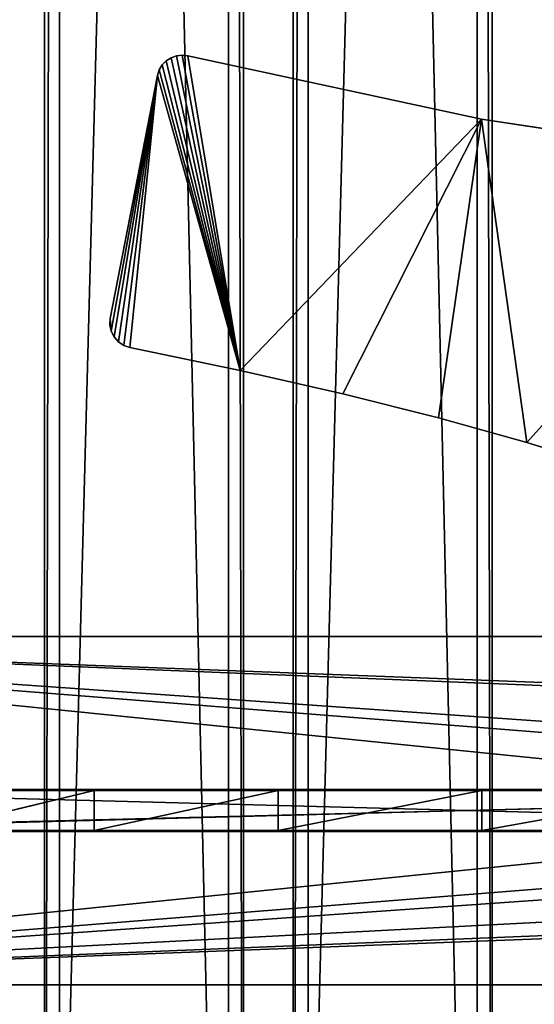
# Model space of a CAD drawing. Extents: x -1687 to 817, y -668 to 832.
# Tile 76 of 182: x -710 to -606, y -472 to -274. Entities that reach past the tile are written whole.
import ezdxf

# ---------------------------------------------------------------- set-up
doc = ezdxf.new("R2010")
doc.units = 0
doc.header["$LTSCALE"] = 25.4
doc.layers.get('0').update_dxf_attribs({"color": 13, "linetype": 'CONTINUOUS'})
doc.layers.add('STEEL', color=54, linetype='CONTINUOUS')
doc.layers.add('WOOD', color=253, linetype='CONTINUOUS')

# ---------------------------------------------------------------- blocks, each defined once
blk = doc.blocks.new('TWA001_00_01_01')
at = {"color": 0}
for p, q in [((-745.38, 710.17), (-1065.38, 710.17)), ((-745.38, 710.17), (-1065.38, 710.17)), ((-1013.58, 642.43), (-980.43, 634.65)), ((-980.43, 634.65), (-1013.58, 642.43, 8)), ((-980.43, 634.65), (-1013.58, 642.43, 8)), ((-1013.58, 642.43), (-980.43, 634.65)), ((-980.43, 634.65), (-980.43, 634.65, 8)), ((-980.43, 634.65), (-980.43, 634.65, 8)), ((-980.43, 634.65), (-943.38, 627.02)), ((-943.38, 627.02), (-980.43, 634.65, 8)), ((-943.38, 627.02), (-980.43, 634.65, 8)), ((-980.43, 634.65), (-943.38, 627.02)), ((-943.38, 627.02), (-943.38, 627.02, 8)), ((-943.38, 627.02), (-943.38, 627.02, 8)), ((-943.38, 627.02), (-902.43, 619.55)), ((-902.43, 619.55), (-943.38, 627.02, 8)), ((-902.43, 619.55), (-943.38, 627.02, 8)), ((-943.38, 627.02), (-902.43, 619.55)), ((-902.43, 619.55), (-902.43, 619.55, 8)), ((-902.43, 619.55), (-902.43, 619.55, 8)), ((-902.43, 619.55), (-857.58, 612.23)), ((-857.58, 612.23), (-902.43, 619.55, 8)), ((-857.58, 612.23), (-902.43, 619.55, 8)), ((-902.43, 619.55), (-857.58, 612.23))]:
    blk.add_line(p, q, dxfattribs=at)
at = {"color": 252}
mesh = blk.add_polyface(dxfattribs=at)
corners = [(-325.38, 715.17), (-375.38, 710.17), (-375.38, 715.17), (-344.76, 671.59), (-325.38, 710.17), (-302.38, 710.17), (-695.38, 715.17), (-745.38, 710.17), (-745.38, 715.17), (-699.63, 591.18), (-695.38, 710.17), (-639.18, 584.47), (-630.85, 582.67), (-623.1, 579.16), (-616.26, 574.08), (-610.66, 567.67), (-609.76, 566.36), (-608.88, 565.04), (-608.01, 563.7), (-603.87, 554.99), (-601.93, 545.54), (-541.64, 424.75), (-564.88, 381.06), (-585.39, 336.63), (-515.66, 467.72), (-486.95, 509.96), (-455.51, 551.46), (-421.33, 592.23), (-384.41, 632.28), (-785.59, 73.38), (-652.38, 5.17), (-788.38, 5.17), (-777.22, 140.42), (-763.27, 206.3), (-743.74, 271.02), (-718.62, 334.57), (-687.93, 396.97), (-651.66, 458.21), (-651.01, 54.72), (-646.91, 103.53), (-609.81, 518.28), (-640.08, 151.61), (-630.51, 198.96), (-618.2, 245.58), (-603.16, 291.47), (-604.99, 526.64), (-602.31, 535.9), (-1065.38, 715.17), (-1115.38, 710.17), (-1115.38, 715.17), (-1107.18, 675.08), (-1089.63, 666.69), (-1068.18, 658.45), (-1065.38, 710.17), (-1042.83, 650.36), (-1013.58, 642.43), (-980.43, 634.65), (-943.38, 627.02), (-902.43, 619.55), (-857.58, 612.23), (-808.83, 605.06), (-756.18, 598.04), (-1137.89, 705.65), (-1138.38, 710.17), (-1136.43, 701.17), (-1133.99, 696.73), (-1130.58, 692.32), (-1120.83, 683.62)]
mesh.append_faces([[corners[k] for k in face] for face in [(0, 1, 2), (3, 4, 5), (6, 7, 8), (29, 30, 31), (47, 48, 49), (48, 62, 63)]], dxfattribs={"vtx0": -1, "color": 252})
mesh.append_faces([[corners[k] for k in face] for face in [(9, 10, 11), (11, 1, 12), (12, 1, 13), (13, 1, 14), (14, 1, 15), (15, 1, 16), (16, 1, 17), (17, 1, 18), (18, 1, 19), (19, 1, 20), (21, 1, 24), (24, 1, 25), (25, 1, 26), (26, 1, 27), (27, 1, 28), (28, 1, 3), (30, 37, 38), (38, 37, 39), (39, 40, 41), (41, 40, 42), (42, 40, 43), (43, 40, 44), (44, 46, 23), (50, 47, 51), (51, 47, 52), (52, 53, 54), (54, 7, 55), (55, 7, 56), (56, 7, 57), (57, 7, 58), (58, 7, 59), (59, 7, 60), (60, 7, 61), (61, 7, 9), (62, 48, 64), (64, 48, 65), (65, 48, 66), (66, 48, 67), (67, 48, 50)]], dxfattribs={"vtx0": -1, "vtx1": -1, "color": 252})
mesh.append_faces([[corners[k] for k in face] for face in [(1, 0, 3), (7, 6, 9), (20, 1, 21), (48, 47, 50)]], dxfattribs={"vtx0": -1, "vtx1": -1, "vtx2": -1, "color": 252})
mesh.append_faces([[corners[k] for k in face] for face in [(3, 0, 4), (9, 6, 10), (11, 10, 1), (20, 21, 22), (20, 22, 23), (30, 29, 32), (30, 32, 33), (30, 33, 34), (30, 34, 35), (30, 35, 36), (30, 36, 37), (39, 37, 40), (44, 40, 45), (44, 45, 46), (23, 46, 20), (52, 47, 53), (54, 53, 7)]], dxfattribs={"vtx0": -1, "vtx2": -1, "color": 252})
mesh = blk.add_polyface(dxfattribs=at)
corners = [(-1065.38, 710.17, 8), (-745.38, 710.17), (-1065.38, 710.17), (-745.38, 710.17, 8)]
mesh.append_faces([[corners[k] for k in face] for face in [(0, 1, 2), (1, 0, 3)]], dxfattribs={"vtx0": -1, "color": 252})
mesh = blk.add_polyface(dxfattribs=at)
corners = [(-1013.58, 642.43, 8), (-1013.58, 642.43), (-980.43, 634.65)]
mesh.append_faces([[corners[k] for k in face] for face in [(0, 1, 2)]], dxfattribs={"color": 252})
mesh = blk.add_polyface(dxfattribs=at)
corners = [(-1013.58, 642.43, 8), (-980.43, 634.65), (-980.43, 634.65, 8)]
mesh.append_faces([[corners[k] for k in face] for face in [(0, 1, 2)]], dxfattribs={"color": 252})
mesh = blk.add_polyface(dxfattribs=at)
corners = [(-980.43, 634.65, 8), (-980.43, 634.65), (-943.38, 627.02)]
mesh.append_faces([[corners[k] for k in face] for face in [(0, 1, 2)]], dxfattribs={"color": 252})
mesh = blk.add_polyface(dxfattribs=at)
corners = [(-980.43, 634.65, 8), (-943.38, 627.02), (-943.38, 627.02, 8)]
mesh.append_faces([[corners[k] for k in face] for face in [(0, 1, 2)]], dxfattribs={"color": 252})
mesh = blk.add_polyface(dxfattribs=at)
corners = [(-943.38, 627.02, 8), (-943.38, 627.02), (-902.43, 619.55)]
mesh.append_faces([[corners[k] for k in face] for face in [(0, 1, 2)]], dxfattribs={"color": 252})
mesh = blk.add_polyface(dxfattribs=at)
corners = [(-943.38, 627.02, 8), (-902.43, 619.55), (-902.43, 619.55, 8)]
mesh.append_faces([[corners[k] for k in face] for face in [(0, 1, 2)]], dxfattribs={"color": 252})
mesh = blk.add_polyface(dxfattribs=at)
corners = [(-902.43, 619.55, 8), (-902.43, 619.55), (-857.58, 612.23)]
mesh.append_faces([[corners[k] for k in face] for face in [(0, 1, 2)]], dxfattribs={"color": 252})
mesh = blk.add_polyface(dxfattribs=at)
corners = [(-857.58, 612.23, 8), (-902.43, 619.55, 8), (-857.58, 612.23)]
mesh.append_faces([[corners[k] for k in face] for face in [(0, 1, 2)]], dxfattribs={"color": 252})
blk = doc.blocks.new('TWA001_00_01_02')
at = {"color": 0}
for p, q in [((565.62, 1130.06, 8), (549.34, 1125, 8)), ((549.34, 1125), (565.62, 1130.06)), ((549.34, 1125), (565.62, 1130.06)), ((549.34, 1125), (565.62, 1130.06, 8)), ((549.34, 1125), (565.62, 1130.06, 8)), ((565.62, 1130.06, 8), (549.34, 1125, 8)), ((549.34, 1125, 8), (531.6, 1120.06, 8)), ((531.6, 1120.06), (549.34, 1125)), ((531.6, 1120.06), (549.34, 1125)), ((531.6, 1120.06), (549.34, 1125, 8)), ((531.6, 1120.06), (549.34, 1125, 8)), ((549.34, 1125, 8), (531.6, 1120.06, 8)), ((549.34, 1125), (549.34, 1125, 8)), ((549.34, 1125), (549.34, 1125, 8)), ((531.6, 1120.06, 8), (512.39, 1115.23, 8)), ((512.39, 1115.23), (531.6, 1120.06)), ((512.39, 1115.23), (531.6, 1120.06)), ((512.39, 1115.23), (531.6, 1120.06, 8)), ((512.39, 1115.23), (531.6, 1120.06, 8)), ((531.6, 1120.06, 8), (512.39, 1115.23, 8)), ((531.6, 1120.06), (531.6, 1120.06, 8)), ((531.6, 1120.06), (531.6, 1120.06, 8)), ((512.39, 1115.23, 8), (491.7, 1110.53, 8)), ((491.7, 1110.53), (512.39, 1115.23)), ((491.7, 1110.53), (512.39, 1115.23)), ((491.7, 1110.53), (512.39, 1115.23, 8)), ((491.7, 1110.53), (512.39, 1115.23, 8)), ((512.39, 1115.23, 8), (491.7, 1110.53, 8)), ((512.39, 1115.23), (512.39, 1115.23, 8)), ((512.39, 1115.23), (512.39, 1115.23, 8)), ((491.7, 1110.53, 8), (469.54, 1105.93, 8)), ((469.54, 1105.93), (491.7, 1110.53)), ((469.54, 1105.93), (491.7, 1110.53)), ((469.54, 1105.93), (491.7, 1110.53, 8)), ((469.54, 1105.93), (491.7, 1110.53, 8)), ((491.7, 1110.53, 8), (469.54, 1105.93, 8)), ((491.7, 1110.53), (491.7, 1110.53, 8)), ((491.7, 1110.53), (491.7, 1110.53, 8)), ((466.36, 1103.81, 8), (467.22, 1104.79)), ((467.22, 1104.79), (466.36, 1103.81)), ((466.36, 1103.81, 8), (467.22, 1104.79)), ((466.36, 1103.81, 8), (467.22, 1104.79, 8)), ((466.36, 1103.81, 8), (467.22, 1104.79, 8)), ((467.22, 1104.79), (466.36, 1103.81)), ((467.22, 1104.79, 8), (468.31, 1105.51)), ((468.31, 1105.51), (467.22, 1104.79)), ((467.22, 1104.79, 8), (468.31, 1105.51)), ((467.22, 1104.79, 8), (468.31, 1105.51, 8)), ((467.22, 1104.79, 8), (468.31, 1105.51, 8)), ((468.31, 1105.51), (467.22, 1104.79)), ((467.22, 1104.79, 8), (467.22, 1104.79)), ((467.22, 1104.79, 8), (467.22, 1104.79)), ((468.31, 1105.51, 8), (469.54, 1105.93)), ((469.54, 1105.93), (468.31, 1105.51)), ((468.31, 1105.51, 8), (469.54, 1105.93)), ((468.31, 1105.51, 8), (469.54, 1105.93, 8)), ((468.31, 1105.51, 8), (469.54, 1105.93, 8)), ((469.54, 1105.93), (468.31, 1105.51)), ((468.31, 1105.51, 8), (468.31, 1105.51)), ((468.31, 1105.51, 8), (468.31, 1105.51)), ((469.54, 1105.93, 8), (469.54, 1105.93)), ((469.54, 1105.93, 8), (469.54, 1105.93)), ((465.52, 1101.37, 8), (465.78, 1102.65)), ((465.78, 1102.65), (465.52, 1101.37)), ((465.52, 1101.37, 8), (465.78, 1102.65)), ((465.52, 1101.37, 8), (465.78, 1102.65, 8)), ((465.52, 1101.37, 8), (465.78, 1102.65, 8)), ((465.78, 1102.65), (465.52, 1101.37)), ((465.78, 1102.65, 8), (466.36, 1103.81)), ((466.36, 1103.81), (465.78, 1102.65)), ((465.78, 1102.65, 8), (466.36, 1103.81)), ((465.78, 1102.65, 8), (466.36, 1103.81, 8)), ((465.78, 1102.65, 8), (466.36, 1103.81, 8)), ((466.36, 1103.81), (465.78, 1102.65)), ((465.78, 1102.65, 8), (465.78, 1102.65)), ((465.78, 1102.65, 8), (465.78, 1102.65)), ((466.36, 1103.81, 8), (466.36, 1103.81)), ((466.36, 1103.81, 8), (466.36, 1103.81)), ((465.6, 1100.07, 8), (465.52, 1101.37)), ((465.52, 1101.37), (465.6, 1100.07)), ((465.6, 1100.07, 8), (465.52, 1101.37)), ((465.6, 1100.07, 8), (465.52, 1101.37, 8)), ((465.52, 1101.37, 8), (465.52, 1101.37)), ((465.52, 1101.37, 8), (465.52, 1101.37)), ((465.6, 1100.07, 8), (465.52, 1101.37, 8)), ((465.52, 1101.37), (465.6, 1100.07)), ((465.6, 1100.07), (465.6, 1100.07, 8)), ((465.6, 1100.07, 8), (475.1, 1051.24, 8)), ((475.1, 1051.24), (465.6, 1100.07)), ((475.1, 1051.24), (465.6, 1100.07)), ((465.6, 1100.07, 8), (475.1, 1051.24, 8)), ((465.6, 1100.07), (465.6, 1100.07, 8)), ((540.23, 1060.01, 8), (599.92, 1069.09, 8)), ((599.92, 1069.09), (540.23, 1060.01)), ((540.23, 1060.01), (599.92, 1069.09, 8)), ((540.23, 1060.01, 8), (599.92, 1069.09, 8)), ((540.23, 1060.01), (599.92, 1069.09, 8)), ((599.92, 1069.09), (540.23, 1060.01)), ((481.21, 1047.34, 8), (540.23, 1060.01, 8)), ((540.23, 1060.01), (481.21, 1047.34)), ((481.21, 1047.34), (540.23, 1060.01, 8)), ((481.21, 1047.34, 8), (540.23, 1060.01, 8)), ((481.21, 1047.34), (540.23, 1060.01, 8)), ((540.23, 1060.01), (481.21, 1047.34)), ((540.23, 1060.01), (540.23, 1060.01, 8)), ((540.23, 1060.01), (540.23, 1060.01, 8)), ((475.1, 1051.24, 8), (475.45, 1050.14, 8)), ((475.45, 1050.14), (475.1, 1051.24)), ((475.1, 1051.24), (475.1, 1051.24, 8)), ((475.1, 1051.24), (475.1, 1051.24, 8)), ((475.1, 1051.24), (475.45, 1050.14, 8)), ((475.1, 1051.24, 8), (475.45, 1050.14, 8)), ((475.1, 1051.24), (475.45, 1050.14, 8)), ((475.45, 1050.14), (475.1, 1051.24)), ((475.45, 1050.14, 8), (476.05, 1049.15, 8)), ((476.05, 1049.15), (475.45, 1050.14)), ((475.45, 1050.14), (475.45, 1050.14, 8)), ((475.45, 1050.14), (475.45, 1050.14, 8)), ((475.45, 1050.14), (476.05, 1049.15, 8)), ((475.45, 1050.14, 8), (476.05, 1049.15, 8)), ((475.45, 1050.14), (476.05, 1049.15, 8)), ((476.05, 1049.15), (475.45, 1050.14)), ((476.05, 1049.15, 8), (476.85, 1048.33, 8)), ((476.85, 1048.33), (476.05, 1049.15)), ((476.05, 1049.15), (476.05, 1049.15, 8)), ((476.05, 1049.15), (476.05, 1049.15, 8)), ((476.05, 1049.15), (476.85, 1048.33, 8)), ((476.05, 1049.15, 8), (476.85, 1048.33, 8)), ((476.05, 1049.15), (476.85, 1048.33, 8)), ((476.85, 1048.33), (476.05, 1049.15)), ((476.85, 1048.33, 8), (477.82, 1047.7, 8)), ((477.82, 1047.7), (476.85, 1048.33)), ((476.85, 1048.33), (476.85, 1048.33, 8)), ((476.85, 1048.33), (476.85, 1048.33, 8)), ((476.85, 1048.33), (477.82, 1047.7, 8)), ((476.85, 1048.33, 8), (477.82, 1047.7, 8)), ((476.85, 1048.33), (477.82, 1047.7, 8)), ((477.82, 1047.7), (476.85, 1048.33)), ((477.82, 1047.7, 8), (478.91, 1047.32, 8)), ((478.91, 1047.32), (477.82, 1047.7)), ((477.82, 1047.7), (477.82, 1047.7, 8)), ((477.82, 1047.7), (477.82, 1047.7, 8)), ((477.82, 1047.7), (478.91, 1047.32, 8)), ((477.82, 1047.7, 8), (478.91, 1047.32, 8)), ((477.82, 1047.7), (478.91, 1047.32, 8)), ((478.91, 1047.32), (477.82, 1047.7)), ((478.91, 1047.32, 8), (480.06, 1047.2, 8)), ((480.06, 1047.2), (478.91, 1047.32)), ((478.91, 1047.32), (478.91, 1047.32, 8)), ((478.91, 1047.32), (478.91, 1047.32, 8)), ((478.91, 1047.32), (480.06, 1047.2, 8)), ((478.91, 1047.32, 8), (480.06, 1047.2, 8)), ((478.91, 1047.32), (480.06, 1047.2, 8)), ((480.06, 1047.2), (478.91, 1047.32)), ((480.06, 1047.2, 8), (481.21, 1047.34, 8)), ((481.21, 1047.34), (480.06, 1047.2)), ((480.06, 1047.2), (481.21, 1047.34, 8)), ((480.06, 1047.2, 8), (481.21, 1047.34, 8)), ((480.06, 1047.2), (481.21, 1047.34, 8)), ((481.21, 1047.34), (480.06, 1047.2)), ((480.06, 1047.2), (480.06, 1047.2, 8)), ((480.06, 1047.2), (480.06, 1047.2, 8)), ((481.21, 1047.34), (481.21, 1047.34, 8)), ((481.21, 1047.34), (481.21, 1047.34, 8))]:
    blk.add_line(p, q, dxfattribs=at)
at = {"color": 252}
mesh = blk.add_polyface(dxfattribs=at)
corners = [(465.6, 1100.07, 8), (465.78, 1102.65, 8), (465.52, 1101.37, 8), (475.1, 1051.24, 8), (466.36, 1103.81, 8), (467.22, 1104.79, 8), (468.31, 1105.51, 8), (469.54, 1105.93, 8), (491.7, 1110.53, 8), (475.45, 1050.14, 8), (476.05, 1049.15, 8), (476.85, 1048.33, 8), (477.82, 1047.7, 8), (478.91, 1047.32, 8), (480.06, 1047.2, 8), (481.21, 1047.34, 8), (540.23, 1060.01, 8), (512.39, 1115.23, 8), (531.6, 1120.06, 8), (549.34, 1125, 8), (599.92, 1069.09, 8), (565.62, 1130.06, 8), (580.45, 1135.26, 8), (593.83, 1140.58, 8), (605.77, 1146.04, 8), (660.04, 1074.55, 8), (616.29, 1151.63, 8), (625.37, 1157.37, 8), (633.04, 1163.25, 8), (639.3, 1169.28, 8), (644.16, 1175.47, 8), (647.62, 1181.81, 8), (649.69, 1188.31, 8), (650.38, 1194.97, 8), (790.38, 1194.97, 8), (720.38, 1076.37, 8), (780.72, 1074.55, 8), (791.07, 1188.31, 8), (793.14, 1181.81, 8), (840.84, 1069.09, 8), (796.6, 1175.47, 8), (801.46, 1169.28, 8), (807.72, 1163.25, 8), (815.39, 1157.37, 8), (824.47, 1151.63, 8), (834.99, 1146.04, 8), (846.93, 1140.58, 8), (900.53, 1060.01, 8), (860.31, 1135.26, 8), (875.14, 1130.06, 8), (891.42, 1125, 8), (909.17, 1120.06, 8), (959.55, 1047.34, 8), (928.37, 1115.23, 8), (949.06, 1110.53, 8), (971.22, 1105.93, 8), (960.7, 1047.2, 8), (961.85, 1047.32, 8), (962.94, 1047.7, 8), (963.91, 1048.33, 8), (964.71, 1049.15, 8), (965.31, 1050.14, 8), (965.66, 1051.24, 8), (975.16, 1100.07, 8), (972.45, 1105.51, 8), (973.54, 1104.79, 8), (974.4, 1103.81, 8), (974.98, 1102.65, 8), (975.24, 1101.37, 8)]
mesh.append_faces([[corners[k] for k in face] for face in [(0, 1, 2), (67, 63, 68)]], dxfattribs={"vtx0": -1, "color": 252})
mesh.append_faces([[corners[k] for k in face] for face in [(1, 3, 4), (4, 3, 5), (5, 3, 6), (6, 3, 7), (7, 3, 8), (8, 16, 17), (17, 16, 18), (18, 16, 19), (19, 20, 21), (21, 20, 22), (22, 20, 23), (23, 20, 24), (24, 25, 26), (26, 25, 27), (27, 25, 28), (28, 25, 29), (29, 25, 30), (30, 25, 31), (31, 25, 32), (32, 25, 33), (33, 25, 34), (34, 36, 37), (37, 36, 38), (38, 39, 40), (40, 39, 41), (41, 39, 42), (42, 39, 43), (43, 39, 44), (44, 39, 45), (45, 39, 46), (46, 47, 48), (48, 47, 49), (49, 47, 50), (50, 47, 51), (51, 52, 53), (53, 52, 54), (54, 52, 55), (55, 63, 64), (64, 63, 65), (65, 63, 66), (66, 63, 67)]], dxfattribs={"vtx0": -1, "vtx1": -1, "color": 252})
mesh.append_faces([[corners[k] for k in face] for face in [(1, 0, 3), (8, 3, 9), (8, 9, 10), (8, 10, 11), (8, 11, 12), (8, 12, 13), (8, 13, 14), (8, 14, 15), (8, 15, 16), (19, 16, 20), (24, 20, 25), (34, 25, 35), (34, 35, 36), (38, 36, 39), (46, 39, 47), (51, 47, 52), (55, 52, 56), (55, 56, 57), (55, 57, 58), (55, 58, 59), (55, 59, 60), (55, 60, 61), (55, 61, 62), (55, 62, 63)]], dxfattribs={"vtx0": -1, "vtx2": -1, "color": 252})
mesh = blk.add_polyface(dxfattribs=at)
corners = [(465.78, 1102.65), (465.6, 1100.07), (465.52, 1101.37), (475.1, 1051.24), (466.36, 1103.81), (467.22, 1104.79), (468.31, 1105.51), (469.54, 1105.93), (491.7, 1110.53), (475.45, 1050.14), (476.05, 1049.15), (476.85, 1048.33), (477.82, 1047.7), (478.91, 1047.32), (480.06, 1047.2), (481.21, 1047.34), (540.23, 1060.01), (512.39, 1115.23), (531.6, 1120.06), (549.34, 1125), (599.92, 1069.09), (565.62, 1130.06), (580.45, 1135.26), (593.83, 1140.58), (605.77, 1146.04), (660.04, 1074.55), (616.29, 1151.63), (625.37, 1157.37), (633.04, 1163.25), (639.3, 1169.28), (644.16, 1175.47), (647.62, 1181.81), (649.69, 1188.31), (650.38, 1194.97), (790.38, 1194.97), (720.38, 1076.37), (780.72, 1074.55), (791.07, 1188.31), (793.14, 1181.81), (840.84, 1069.09), (796.6, 1175.47), (801.46, 1169.28), (807.72, 1163.25), (815.39, 1157.37), (824.47, 1151.63), (834.99, 1146.04), (846.93, 1140.58), (900.53, 1060.01), (860.31, 1135.26), (875.14, 1130.06), (891.42, 1125), (909.17, 1120.06), (959.55, 1047.34), (928.37, 1115.23), (949.06, 1110.53), (971.22, 1105.93), (960.7, 1047.2), (961.85, 1047.32), (962.94, 1047.7), (963.91, 1048.33), (964.71, 1049.15), (965.31, 1050.14), (965.66, 1051.24), (975.16, 1100.07), (972.45, 1105.51), (973.54, 1104.79), (974.4, 1103.81), (974.98, 1102.65), (975.24, 1101.37)]
mesh.append_faces([[corners[k] for k in face] for face in [(0, 1, 2), (63, 67, 68)]], dxfattribs={"vtx0": -1, "color": 252})
mesh.append_faces([[corners[k] for k in face] for face in [(1, 0, 3), (3, 8, 9), (9, 8, 10), (10, 8, 11), (11, 8, 12), (12, 8, 13), (13, 8, 14), (14, 8, 15), (15, 8, 16), (16, 19, 20), (20, 24, 25), (25, 34, 35), (35, 34, 36), (36, 38, 39), (39, 46, 47), (47, 51, 52), (52, 55, 56), (56, 55, 57), (57, 55, 58), (58, 55, 59), (59, 55, 60), (60, 55, 61), (61, 55, 62), (62, 55, 63)]], dxfattribs={"vtx0": -1, "vtx1": -1, "color": 252})
mesh.append_faces([[corners[k] for k in face] for face in [(3, 0, 4), (3, 4, 5), (3, 5, 6), (3, 6, 7), (3, 7, 8), (16, 8, 17), (16, 17, 18), (16, 18, 19), (20, 19, 21), (20, 21, 22), (20, 22, 23), (20, 23, 24), (25, 24, 26), (25, 26, 27), (25, 27, 28), (25, 28, 29), (25, 29, 30), (25, 30, 31), (25, 31, 32), (25, 32, 33), (25, 33, 34), (36, 34, 37), (36, 37, 38), (39, 38, 40), (39, 40, 41), (39, 41, 42), (39, 42, 43), (39, 43, 44), (39, 44, 45), (39, 45, 46), (47, 46, 48), (47, 48, 49), (47, 49, 50), (47, 50, 51), (52, 51, 53), (52, 53, 54), (52, 54, 55), (63, 55, 64), (63, 64, 65), (63, 65, 66), (63, 66, 67)]], dxfattribs={"vtx0": -1, "vtx2": -1, "color": 252})
mesh = blk.add_polyface(dxfattribs=at)
corners = [(565.62, 1130.06, 8), (565.62, 1130.06), (549.34, 1125)]
mesh.append_faces([[corners[k] for k in face] for face in [(0, 1, 2)]], dxfattribs={"color": 252})
mesh = blk.add_polyface(dxfattribs=at)
corners = [(549.34, 1125, 8), (565.62, 1130.06, 8), (549.34, 1125)]
mesh.append_faces([[corners[k] for k in face] for face in [(0, 1, 2)]], dxfattribs={"color": 252})
mesh = blk.add_polyface(dxfattribs=at)
corners = [(549.34, 1125, 8), (549.34, 1125), (531.6, 1120.06)]
mesh.append_faces([[corners[k] for k in face] for face in [(0, 1, 2)]], dxfattribs={"color": 252})
mesh = blk.add_polyface(dxfattribs=at)
corners = [(549.34, 1125, 8), (531.6, 1120.06), (531.6, 1120.06, 8)]
mesh.append_faces([[corners[k] for k in face] for face in [(0, 1, 2)]], dxfattribs={"color": 252})
mesh = blk.add_polyface(dxfattribs=at)
corners = [(531.6, 1120.06, 8), (531.6, 1120.06), (512.39, 1115.23)]
mesh.append_faces([[corners[k] for k in face] for face in [(0, 1, 2)]], dxfattribs={"color": 252})
mesh = blk.add_polyface(dxfattribs=at)
corners = [(531.6, 1120.06, 8), (512.39, 1115.23), (512.39, 1115.23, 8)]
mesh.append_faces([[corners[k] for k in face] for face in [(0, 1, 2)]], dxfattribs={"color": 252})
mesh = blk.add_polyface(dxfattribs=at)
corners = [(512.39, 1115.23, 8), (512.39, 1115.23), (491.7, 1110.53)]
mesh.append_faces([[corners[k] for k in face] for face in [(0, 1, 2)]], dxfattribs={"color": 252})
mesh = blk.add_polyface(dxfattribs=at)
corners = [(512.39, 1115.23, 8), (491.7, 1110.53), (491.7, 1110.53, 8)]
mesh.append_faces([[corners[k] for k in face] for face in [(0, 1, 2)]], dxfattribs={"color": 252})
mesh = blk.add_polyface(dxfattribs=at)
corners = [(491.7, 1110.53, 8), (491.7, 1110.53), (469.54, 1105.93)]
mesh.append_faces([[corners[k] for k in face] for face in [(0, 1, 2)]], dxfattribs={"color": 252})
mesh = blk.add_polyface(dxfattribs=at)
corners = [(491.7, 1110.53, 8), (469.54, 1105.93), (469.54, 1105.93, 8)]
mesh.append_faces([[corners[k] for k in face] for face in [(0, 1, 2)]], dxfattribs={"color": 252})
mesh = blk.add_polyface(dxfattribs=at)
corners = [(467.22, 1104.79), (466.36, 1103.81), (466.36, 1103.81, 8)]
mesh.append_faces([[corners[k] for k in face] for face in [(0, 1, 2)]], dxfattribs={"color": 252})
mesh = blk.add_polyface(dxfattribs=at)
corners = [(467.22, 1104.79), (466.36, 1103.81, 8), (467.22, 1104.79, 8)]
mesh.append_faces([[corners[k] for k in face] for face in [(0, 1, 2)]], dxfattribs={"color": 252})
mesh = blk.add_polyface(dxfattribs=at)
corners = [(467.22, 1104.79, 8), (468.31, 1105.51), (467.22, 1104.79)]
mesh.append_faces([[corners[k] for k in face] for face in [(0, 1, 2)]], dxfattribs={"color": 252})
mesh = blk.add_polyface(dxfattribs=at)
corners = [(468.31, 1105.51, 8), (468.31, 1105.51), (467.22, 1104.79, 8)]
mesh.append_faces([[corners[k] for k in face] for face in [(0, 1, 2)]], dxfattribs={"color": 252})
mesh = blk.add_polyface(dxfattribs=at)
corners = [(468.31, 1105.51, 8), (469.54, 1105.93), (468.31, 1105.51)]
mesh.append_faces([[corners[k] for k in face] for face in [(0, 1, 2)]], dxfattribs={"color": 252})
mesh = blk.add_polyface(dxfattribs=at)
corners = [(469.54, 1105.93, 8), (469.54, 1105.93), (468.31, 1105.51, 8)]
mesh.append_faces([[corners[k] for k in face] for face in [(0, 1, 2)]], dxfattribs={"color": 252})
mesh = blk.add_polyface(dxfattribs=at)
corners = [(465.78, 1102.65), (465.52, 1101.37), (465.52, 1101.37, 8)]
mesh.append_faces([[corners[k] for k in face] for face in [(0, 1, 2)]], dxfattribs={"color": 252})
mesh = blk.add_polyface(dxfattribs=at)
corners = [(465.78, 1102.65), (465.52, 1101.37, 8), (465.78, 1102.65, 8)]
mesh.append_faces([[corners[k] for k in face] for face in [(0, 1, 2)]], dxfattribs={"color": 252})
mesh = blk.add_polyface(dxfattribs=at)
corners = [(466.36, 1103.81), (465.78, 1102.65), (465.78, 1102.65, 8)]
mesh.append_faces([[corners[k] for k in face] for face in [(0, 1, 2)]], dxfattribs={"color": 252})
mesh = blk.add_polyface(dxfattribs=at)
corners = [(466.36, 1103.81), (465.78, 1102.65, 8), (466.36, 1103.81, 8)]
mesh.append_faces([[corners[k] for k in face] for face in [(0, 1, 2)]], dxfattribs={"color": 252})
mesh = blk.add_polyface(dxfattribs=at)
corners = [(465.52, 1101.37), (465.6, 1100.07), (465.6, 1100.07, 8)]
mesh.append_faces([[corners[k] for k in face] for face in [(0, 1, 2)]], dxfattribs={"color": 252})
mesh = blk.add_polyface(dxfattribs=at)
corners = [(465.52, 1101.37), (465.6, 1100.07, 8), (465.52, 1101.37, 8)]
mesh.append_faces([[corners[k] for k in face] for face in [(0, 1, 2)]], dxfattribs={"color": 252})
mesh = blk.add_polyface(dxfattribs=at)
corners = [(465.6, 1100.07, 8), (475.1, 1051.24), (475.1, 1051.24, 8), (465.6, 1100.07)]
mesh.append_faces([[corners[k] for k in face] for face in [(0, 1, 2), (1, 0, 3)]], dxfattribs={"vtx0": -1, "color": 252})
mesh = blk.add_polyface(dxfattribs=at)
corners = [(540.23, 1060.01, 8), (540.23, 1060.01), (599.92, 1069.09, 8)]
mesh.append_faces([[corners[k] for k in face] for face in [(0, 1, 2)]], dxfattribs={"color": 252})
mesh = blk.add_polyface(dxfattribs=at)
corners = [(599.92, 1069.09, 8), (540.23, 1060.01), (599.92, 1069.09)]
mesh.append_faces([[corners[k] for k in face] for face in [(0, 1, 2)]], dxfattribs={"color": 252})
mesh = blk.add_polyface(dxfattribs=at)
corners = [(481.21, 1047.34, 8), (481.21, 1047.34), (540.23, 1060.01, 8)]
mesh.append_faces([[corners[k] for k in face] for face in [(0, 1, 2)]], dxfattribs={"color": 252})
mesh = blk.add_polyface(dxfattribs=at)
corners = [(540.23, 1060.01, 8), (481.21, 1047.34), (540.23, 1060.01)]
mesh.append_faces([[corners[k] for k in face] for face in [(0, 1, 2)]], dxfattribs={"color": 252})
mesh = blk.add_polyface(dxfattribs=at)
corners = [(475.1, 1051.24), (475.45, 1050.14, 8), (475.1, 1051.24, 8)]
mesh.append_faces([[corners[k] for k in face] for face in [(0, 1, 2)]], dxfattribs={"color": 252})
mesh = blk.add_polyface(dxfattribs=at)
corners = [(475.1, 1051.24), (475.45, 1050.14), (475.45, 1050.14, 8)]
mesh.append_faces([[corners[k] for k in face] for face in [(0, 1, 2)]], dxfattribs={"color": 252})
mesh = blk.add_polyface(dxfattribs=at)
corners = [(475.45, 1050.14), (476.05, 1049.15, 8), (475.45, 1050.14, 8)]
mesh.append_faces([[corners[k] for k in face] for face in [(0, 1, 2)]], dxfattribs={"color": 252})
mesh = blk.add_polyface(dxfattribs=at)
corners = [(475.45, 1050.14), (476.05, 1049.15), (476.05, 1049.15, 8)]
mesh.append_faces([[corners[k] for k in face] for face in [(0, 1, 2)]], dxfattribs={"color": 252})
mesh = blk.add_polyface(dxfattribs=at)
corners = [(476.05, 1049.15), (476.85, 1048.33, 8), (476.05, 1049.15, 8)]
mesh.append_faces([[corners[k] for k in face] for face in [(0, 1, 2)]], dxfattribs={"color": 252})
mesh = blk.add_polyface(dxfattribs=at)
corners = [(476.05, 1049.15), (476.85, 1048.33), (476.85, 1048.33, 8)]
mesh.append_faces([[corners[k] for k in face] for face in [(0, 1, 2)]], dxfattribs={"color": 252})
mesh = blk.add_polyface(dxfattribs=at)
corners = [(476.85, 1048.33, 8), (476.85, 1048.33), (477.82, 1047.7, 8)]
mesh.append_faces([[corners[k] for k in face] for face in [(0, 1, 2)]], dxfattribs={"color": 252})
mesh = blk.add_polyface(dxfattribs=at)
corners = [(477.82, 1047.7, 8), (476.85, 1048.33), (477.82, 1047.7)]
mesh.append_faces([[corners[k] for k in face] for face in [(0, 1, 2)]], dxfattribs={"color": 252})
mesh = blk.add_polyface(dxfattribs=at)
corners = [(477.82, 1047.7, 8), (477.82, 1047.7), (478.91, 1047.32, 8)]
mesh.append_faces([[corners[k] for k in face] for face in [(0, 1, 2)]], dxfattribs={"color": 252})
mesh = blk.add_polyface(dxfattribs=at)
corners = [(478.91, 1047.32, 8), (477.82, 1047.7), (478.91, 1047.32)]
mesh.append_faces([[corners[k] for k in face] for face in [(0, 1, 2)]], dxfattribs={"color": 252})
mesh = blk.add_polyface(dxfattribs=at)
corners = [(478.91, 1047.32, 8), (478.91, 1047.32), (480.06, 1047.2, 8)]
mesh.append_faces([[corners[k] for k in face] for face in [(0, 1, 2)]], dxfattribs={"color": 252})
mesh = blk.add_polyface(dxfattribs=at)
corners = [(480.06, 1047.2, 8), (478.91, 1047.32), (480.06, 1047.2)]
mesh.append_faces([[corners[k] for k in face] for face in [(0, 1, 2)]], dxfattribs={"color": 252})
mesh = blk.add_polyface(dxfattribs=at)
corners = [(480.06, 1047.2, 8), (480.06, 1047.2), (481.21, 1047.34, 8)]
mesh.append_faces([[corners[k] for k in face] for face in [(0, 1, 2)]], dxfattribs={"color": 252})
mesh = blk.add_polyface(dxfattribs=at)
corners = [(481.21, 1047.34, 8), (480.06, 1047.2), (481.21, 1047.34)]
mesh.append_faces([[corners[k] for k in face] for face in [(0, 1, 2)]], dxfattribs={"color": 252})
blk = doc.blocks.new('TWA001_00_01_03')
at = {"color": 0}
for p, q in [((-1133.38, 1233.97), (-307.38, 1233.97)), ((-307.38, 1233.97, 5), (-1133.38, 1233.97, 5)), ((-1133.38, 1233.97), (-307.38, 1233.97)), ((-307.38, 1233.97, 5), (-1133.38, 1233.97, 5)), ((-307.38, 1163.97), (-1133.38, 1163.97)), ((-1133.38, 1163.97, 5), (-307.38, 1163.97, 5)), ((-307.38, 1163.97), (-1133.38, 1163.97)), ((-1133.38, 1163.97, 5), (-307.38, 1163.97, 5))]:
    blk.add_line(p, q, dxfattribs=at)
at = {"color": 252}
mesh = blk.add_polyface(dxfattribs=at)
corners = [(-1138.21, 1230.26), (-1138.38, 1168.97), (-1138.38, 1228.97), (-1138.21, 1167.68), (-1137.71, 1231.47), (-1137.71, 1166.47), (-1136.92, 1232.51), (-1136.92, 1165.43), (-1135.88, 1233.3), (-1135.88, 1164.64), (-1134.67, 1233.8), (-1134.67, 1164.14), (-1133.38, 1233.97), (-1133.38, 1163.97), (-1115.88, 1203.17), (-307.38, 1233.97), (-1064.88, 1203.17), (-745.88, 1203.17), (-694.88, 1203.17), (-694.88, 1194.77), (-375.88, 1203.17), (-324.88, 1203.17), (-1115.88, 1194.77), (-307.38, 1163.97), (-1064.88, 1194.77), (-745.88, 1194.77), (-375.88, 1194.77), (-324.88, 1194.77), (-306.09, 1233.8), (-306.09, 1164.14), (-304.88, 1233.3), (-304.88, 1164.64), (-303.84, 1232.51), (-303.84, 1165.43), (-303.05, 1231.47), (-303.05, 1166.47), (-302.55, 1230.26), (-302.55, 1167.68), (-302.38, 1228.97), (-302.38, 1168.97)]
mesh.append_faces([[corners[k] for k in face] for face in [(0, 1, 2), (37, 38, 39)]], dxfattribs={"vtx0": -1, "color": 252})
mesh.append_faces([[corners[k] for k in face] for face in [(1, 0, 3), (3, 4, 5), (5, 6, 7), (7, 8, 9), (9, 10, 11), (11, 12, 13), (14, 15, 16), (17, 15, 18), (18, 15, 19), (20, 15, 21), (13, 22, 23), (22, 13, 14), (25, 16, 17), (26, 19, 20), (23, 28, 29), (29, 30, 31), (31, 32, 33), (33, 34, 35), (35, 36, 37)]], dxfattribs={"vtx0": -1, "vtx1": -1, "color": 252})
mesh.append_faces([[corners[k] for k in face] for face in [(13, 12, 14), (16, 15, 17), (19, 15, 20), (23, 16, 25), (23, 19, 26), (23, 21, 15)]], dxfattribs={"vtx0": -1, "vtx1": -1, "vtx2": -1, "color": 252})
mesh.append_faces([[corners[k] for k in face] for face in [(3, 0, 4), (5, 4, 6), (7, 6, 8), (9, 8, 10), (11, 10, 12), (14, 12, 15), (23, 22, 24), (23, 24, 16), (23, 25, 19), (23, 26, 27), (23, 27, 21), (23, 15, 28), (29, 28, 30), (31, 30, 32), (33, 32, 34), (35, 34, 36), (37, 36, 38)]], dxfattribs={"vtx0": -1, "vtx2": -1, "color": 252})
mesh = blk.add_polyface(dxfattribs=at)
corners = [(-307.38, 1163.97, 5), (-1115.88, 1194.77, 5), (-1133.38, 1163.97, 5), (-1064.88, 1194.77, 5), (-1064.88, 1203.17, 5), (-745.88, 1194.77, 5), (-694.88, 1194.77, 5), (-694.88, 1203.17, 5), (-375.88, 1194.77, 5), (-324.88, 1194.77, 5), (-324.88, 1203.17, 5), (-307.38, 1233.97, 5), (-306.09, 1233.8, 5), (-306.09, 1164.14, 5), (-304.88, 1233.3, 5), (-304.88, 1164.64, 5), (-303.84, 1232.51, 5), (-303.84, 1165.43, 5), (-303.05, 1231.47, 5), (-303.05, 1166.47, 5), (-302.55, 1230.26, 5), (-302.55, 1167.68, 5), (-302.38, 1228.97, 5), (-302.38, 1168.97, 5), (-1138.38, 1168.97, 5), (-1138.21, 1230.26, 5), (-1138.38, 1228.97, 5), (-1138.21, 1167.68, 5), (-1137.71, 1231.47, 5), (-1137.71, 1166.47, 5), (-1136.92, 1232.51, 5), (-1136.92, 1165.43, 5), (-1135.88, 1233.3, 5), (-1135.88, 1164.64, 5), (-1134.67, 1233.8, 5), (-1134.67, 1164.14, 5), (-1133.38, 1233.97, 5), (-1115.88, 1203.17, 5), (-745.88, 1203.17, 5), (-375.88, 1203.17, 5)]
mesh.append_faces([[corners[k] for k in face] for face in [(22, 21, 23), (24, 25, 26)]], dxfattribs={"vtx0": -1, "color": 252})
mesh.append_faces([[corners[k] for k in face] for face in [(0, 1, 2), (1, 0, 3), (3, 0, 4), (5, 0, 6), (6, 0, 7), (8, 0, 9), (9, 0, 10), (11, 0, 12), (12, 13, 14), (14, 15, 16), (16, 17, 18), (18, 19, 20), (20, 21, 22), (25, 27, 28), (28, 29, 30), (30, 31, 32), (32, 33, 34), (34, 35, 36), (36, 37, 11), (37, 2, 1), (38, 4, 5), (39, 7, 8)]], dxfattribs={"vtx0": -1, "vtx1": -1, "color": 252})
mesh.append_faces([[corners[k] for k in face] for face in [(4, 0, 5), (7, 0, 8), (10, 0, 11), (36, 2, 37), (11, 4, 38), (11, 7, 39)]], dxfattribs={"vtx0": -1, "vtx1": -1, "vtx2": -1, "color": 252})
mesh.append_faces([[corners[k] for k in face] for face in [(12, 0, 13), (14, 13, 15), (16, 15, 17), (18, 17, 19), (20, 19, 21), (25, 24, 27), (28, 27, 29), (30, 29, 31), (32, 31, 33), (34, 33, 35), (36, 35, 2), (11, 37, 4), (11, 38, 7), (11, 39, 10)]], dxfattribs={"vtx0": -1, "vtx2": -1, "color": 252})
mesh = blk.add_polyface(dxfattribs=at)
corners = [(-1133.38, 1233.97, 5), (-307.38, 1233.97), (-1133.38, 1233.97), (-307.38, 1233.97, 5)]
mesh.append_faces([[corners[k] for k in face] for face in [(0, 1, 2), (1, 0, 3)]], dxfattribs={"vtx0": -1, "color": 252})
mesh = blk.add_polyface(dxfattribs=at)
corners = [(-307.38, 1163.97, 5), (-1133.38, 1163.97), (-307.38, 1163.97), (-1133.38, 1163.97, 5)]
mesh.append_faces([[corners[k] for k in face] for face in [(0, 1, 2), (1, 0, 3)]], dxfattribs={"vtx0": -1, "color": 252})
blk = doc.blocks.new('TWA001_00_01')
at = {"color": 0}
blk.add_blockref('TWA001_00_01_01', (590.99, -360.97, 836), dxfattribs=at)
at = {"color": 0, "extrusion": (0, -1, 0), "rotation": 179.9999999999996}
blk.add_blockref('TWA001_00_01_03', (-849.77, 2038.97, -354.2), dxfattribs=at)
at = {"color": 0, "extrusion": (3.16358e-13, -1, -2.85962e-29)}
blk.add_blockref('TWA001_00_01_02', (-851.77, -358.97, 347.8), dxfattribs=at)
blk = doc.blocks.new('TWA001_00_03_01_DOMY_LNA_O')
at = {"color": 0}
for p, q in [((0, 40, -3), (-1500, 40, -3)), ((0, 40, -37), (-1500, 40, -37)), ((0, 40, -3), (-1500, 40, -3)), ((0, 40, -37), (-1500, 40, -37)), ((0, 37), (-1500, 37)), ((0, 37), (-1500, 37)), ((0, 37, -40), (-1500, 37, -40)), ((0, 37, -40), (-1500, 37, -40)), ((-1500, 0), (0, 0)), ((0, 0, -40), (-1500, 0, -40)), ((-1500, 0), (0, 0)), ((0, 0, -40), (-1500, 0, -40))]:
    blk.add_line(p, q, dxfattribs=at)
at = {"color": 7}
mesh = blk.add_polyface(dxfattribs=at)
corners = [(0, 37), (-1500, 40, -3), (-1500, 37), (0, 40, -3)]
mesh.append_faces([[corners[k] for k in face] for face in [(0, 1, 2), (1, 0, 3)]], dxfattribs={"vtx0": -1, "color": 7})
mesh = blk.add_polyface(dxfattribs=at)
corners = [(-1500, 40, -3), (0, 40, -37), (-1500, 40, -37), (0, 40, -3)]
mesh.append_faces([[corners[k] for k in face] for face in [(0, 1, 2), (1, 0, 3)]], dxfattribs={"vtx0": -1, "color": 7})
mesh = blk.add_polyface(dxfattribs=at)
corners = [(-1500, 40, -37), (0, 37, -40), (-1500, 37, -40), (0, 40, -37)]
mesh.append_faces([[corners[k] for k in face] for face in [(0, 1, 2), (1, 0, 3)]], dxfattribs={"vtx0": -1, "color": 7})
mesh = blk.add_polyface(dxfattribs=at)
corners = [(0, 0), (-1500, 37), (-1500, 0), (0, 37)]
mesh.append_faces([[corners[k] for k in face] for face in [(0, 1, 2), (1, 0, 3)]], dxfattribs={"vtx0": -1, "color": 7})
mesh = blk.add_polyface(dxfattribs=at)
corners = [(0, 37, -40), (-1500, 0, -40), (-1500, 37, -40), (0, 0, -40)]
mesh.append_faces([[corners[k] for k in face] for face in [(0, 1, 2), (1, 0, 3)]], dxfattribs={"vtx0": -1, "color": 7})
mesh = blk.add_polyface(dxfattribs=at)
corners = [(0, 0), (-1500, 0, -40), (0, 0, -40), (-1500, 0)]
mesh.append_faces([[corners[k] for k in face] for face in [(0, 1, 2), (1, 0, 3)]], dxfattribs={"vtx0": -1, "color": 7})

msp = doc.modelspace()

# ---------------------------------------------------------------- block references
at = {"layer": 'STEEL', "color": 0, "extrusion": (0, -1, 1.14492e-16)}
msp.add_blockref('TWA001_00_01', (-305.53, 1480.8, -406.82), dxfattribs=at)
at = {"layer": 'WOOD', "color": 0, "extrusion": (-1, 6.0723e-17, 3.33067e-16)}
for p in [(668.18, 1835, 704.92), (668.18, 1835, 654.92)]:
    msp.add_blockref('TWA001_00_03_01_DOMY_LNA_O', p, dxfattribs=at)

doc.saveas('drawing.dxf')
